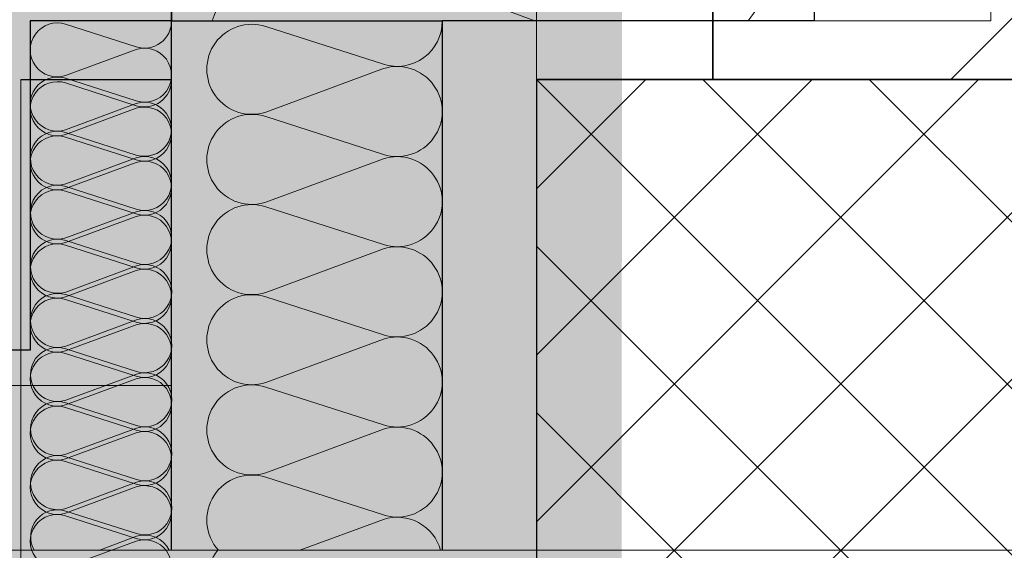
# Model space of a CAD drawing. Extents: x -620 to 300, y 62 to 1112.
# Tile 103 of 235: x -463.97 to -455.6, y 384.45 to 388.96. Entities that reach past the tile are written whole.
import ezdxf
from ezdxf.lldxf.tags import DXFTag

# ---------------------------------------------------------------- set-up
doc = ezdxf.new("R2010")
doc.units = 0
doc.layers.get('0').update_dxf_attribs({"lineweight": 13})
for name, color, linetype, lineweight, true_color in [('30 -33 Aussenwände- 3 Aussenstützen', 7, 'Continuous', 50, 0x0000dd), ('30 -33 Aussenwände- 7 Fassade_ Elemente', 7, 'Continuous', 9, 0x00aacc), ('30 -34 Innenwände- 1 tragend', 7, 'Continuous', 13, 0xdd0806), ('30 -35 Decken- 1 Konstruktion-Träger- Stahlbeton', 7, 'Continuous', 13, 0x33aa00), ('70 -72 Beschriftung- 1 Beschriftung allgemein', 7, 'Continuous', 9, 0xff6633), ('iwb_Layout BA_Markierung', 7, 'Continuous', 9, 0xbadcdc)]:
    doc.layers.add(name, color=color, linetype=linetype, lineweight=lineweight, true_color=true_color)
doc.layers.add('70 -71 Achsen- 1 Gebäudeachsen', color=7, linetype='STRICHPUNKT2-A06CPVE5L0', lineweight=18)
tags = doc.linetypes.add('grob-A06CPVE1L0', pattern=[14, 3, -8, 3]).pattern_tags.tags
tags[8:9] = [DXFTag(74, 4), DXFTag(75, 0), DXFTag(340, '0'), DXFTag(46, 0.0), DXFTag(50, 0.0), DXFTag(44, 0.0), DXFTag(45, 0.0)]
tags[6:7] = [DXFTag(74, 4), DXFTag(75, 0), DXFTag(340, '0'), DXFTag(46, 0.0), DXFTag(50, 0.0), DXFTag(44, 0.0), DXFTag(45, 0.0)]
tags[4:5] = [DXFTag(74, 4), DXFTag(75, 0), DXFTag(340, '0'), DXFTag(46, 0.0), DXFTag(50, 0.0), DXFTag(44, 0.0), DXFTag(45, 0.0)]
tags = doc.linetypes.add('STRICHPUNKT2-A06CPVE5L0', pattern=[12.7, 6.35, -3.175, 0, -3.175]).pattern_tags.tags
tags[10:11] = [DXFTag(74, 4), DXFTag(75, 0), DXFTag(340, '0'), DXFTag(46, 0.0), DXFTag(50, 0.0), DXFTag(44, 0.0), DXFTag(45, 0.0)]
tags[8:9] = [DXFTag(74, 4), DXFTag(75, 0), DXFTag(340, '0'), DXFTag(46, 0.0), DXFTag(50, 0.0), DXFTag(44, 0.0), DXFTag(45, 0.0)]
tags[6:7] = [DXFTag(74, 4), DXFTag(75, 0), DXFTag(340, '0'), DXFTag(46, 0.0), DXFTag(50, 0.0), DXFTag(44, 0.0), DXFTag(45, 0.0)]
tags[4:5] = [DXFTag(74, 4), DXFTag(75, 0), DXFTag(340, '0'), DXFTag(46, 0.0), DXFTag(50, 0.0), DXFTag(44, 0.0), DXFTag(45, 0.0)]

# ---------------------------------------------------------------- blocks, each defined once
blk = doc.blocks.new('Polygon-A06CPVDTL0')
at = {"color": 0, "linetype": 'ByBlock', "lineweight": -2, "ltscale": 0.13}
blk.add_solid([(-458.9028, 86.6086), (-538.6311, 86.3963), (-458.7357, 1083.8135), (-538.6311, 1083.8135)], dxfattribs=at)
blk = doc.blocks.new('Referenz-A06CPVE6L0')
at = {"layer": '30 -33 Aussenwände- 3 Aussenstützen', "color": 0, "lineweight": 9}
for p, q in [((-459.5785, 388.4534), (-451.5785, 380.4534)), ((-452.9927, 388.4534), (-459.5785, 381.8676)), ((-454.4069, 388.4534), (-459.5785, 383.2818)), ((-455.8212, 388.4534), (-459.5785, 384.6961)), ((-457.2354, 388.4534), (-459.5785, 386.1103)), ((-458.6496, 388.4534), (-459.5785, 387.5245)), ((-458.1643, 388.4534), (-451.5785, 381.8676)), ((-456.7501, 388.4534), (-451.5785, 383.2818)), ((-459.5785, 387.0392), (-452.9927, 380.4534)), ((-459.5785, 385.625), (-454.4069, 380.4534)), ((-456.5785, 384.4534), (-454.5785, 384.4534))]:
    blk.add_line(p, q, dxfattribs=at)
at = {"layer": '30 -33 Aussenwände- 3 Aussenstützen', "color": 0, "linetype": 'Continuous', "lineweight": 25, "ltscale": 0.25}
for p, q in [((-451.5785, 388.4534), (-459.5785, 388.4534)), ((-459.5785, 388.4534), (-459.5785, 380.4534))]:
    blk.add_line(p, q, dxfattribs=at)
at = {"layer": '30 -33 Aussenwände- 7 Fassade_ Elemente', "color": 0, "linetype": 'Continuous', "lineweight": 25, "ltscale": 0.25}
for p, q in [((-462.6785, 384.4534), (-462.6785, 549.4534)), ((-457.2185, 544.9534), (-457.2185, 388.9534)), ((-462.6785, 389.4534), (-462.6785, 388.9534)), ((-462.6785, 388.9534), (-463.8785, 388.9534)), ((-463.8785, 388.9534), (-463.8785, 386.1534)), ((-462.6785, 384.4534), (-462.6785, 388.9534)), ((-462.6785, 388.9534), (-460.3785, 388.9534)), ((-457.2185, 388.9534), (-460.3785, 388.9534)), ((-460.3785, 388.9534), (-460.3785, 384.4534)), ((-460.3785, 388.9534), (-460.3785, 384.4534)), ((-463.9585, 388.4534), (-462.6785, 388.4534)), ((-463.8785, 386.1534), (-466.5185, 386.1534))]:
    blk.add_line(p, q, dxfattribs=at)
at = {"layer": '30 -33 Aussenwände- 7 Fassade_ Elemente', "color": 0, "linetype": 'Continuous', "ltscale": 0.13}
for p, q in [((-455.7185, 388.9534), (-455.7185, 544.9534)), ((-461.1785, 389.54), (-459.5918, 388.9534)), ((-462.9787, 388.7316), (-463.5788, 388.9239)), ((-462.6785, 388.9534), (-455.7185, 388.9534)), ((-462.6785, 385.8534), (-462.6785, 388.9534)), ((-460.8785, 388.5838), (-461.8785, 388.9052)), ((-463.5785, 388.4868), (-462.9786, 388.7091)), ((-461.8785, 388.1766), (-460.8785, 388.5463)), ((-463.9585, 376.0734), (-463.9585, 388.4534)), ((-463.9585, 388.4534), (-462.6785, 388.4534)), ((-462.9785, 388.2317), (-463.5785, 388.4245)), ((-462.9783, 388.2719), (-463.5784, 388.4643)), ((-462.9783, 388.2719), (-463.5784, 388.4643)), ((-463.5785, 387.9873), (-462.9785, 388.2092)), ((-463.5781, 388.0272), (-462.9783, 388.2494)), ((-463.5781, 388.0272), (-462.9783, 388.2494)), ((-460.8785, 387.8178), (-461.8785, 388.1391)), ((-460.8785, 387.8178), (-461.8785, 388.1391)), ((-462.9779, 387.8123), (-463.5781, 388.0047)), ((-462.9785, 387.772), (-463.5785, 387.9648)), ((-462.9785, 387.772), (-463.5785, 387.9648)), ((-463.5778, 387.5675), (-462.9779, 387.7898)), ((-461.8785, 387.4106), (-460.8785, 387.7803)), ((-461.8785, 387.4106), (-460.8785, 387.7803)), ((-463.5785, 387.5277), (-462.9785, 387.7495)), ((-463.5785, 387.5277), (-462.9785, 387.7495)), ((-462.9785, 387.3124), (-463.5785, 387.5052)), ((-462.9776, 387.3527), (-463.5777, 387.545)), ((-460.8785, 387.0517), (-461.8785, 387.3731)), ((-463.5785, 387.0681), (-462.9785, 387.2899)), ((-463.5774, 387.1079), (-462.9776, 387.3302)), ((-462.9772, 386.893), (-463.5774, 387.0854)), ((-462.9785, 386.8528), (-463.5785, 387.0456)), ((-461.8785, 386.6445), (-460.8785, 387.0142)), ((-463.5785, 386.6085), (-462.9785, 386.8303)), ((-463.5771, 386.6483), (-462.9772, 386.8705)), ((-462.9785, 386.3931), (-463.5785, 386.586)), ((-462.9769, 386.4334), (-463.577, 386.6258)), ((-460.8785, 386.2856), (-461.8785, 386.607)), ((-460.8785, 386.2856), (-461.8785, 386.607)), ((-463.5785, 386.1488), (-462.9785, 386.3706)), ((-463.5767, 386.1887), (-462.9769, 386.4109)), ((-461.8785, 385.8785), (-460.8785, 386.2481)), ((-461.8785, 385.8785), (-460.8785, 386.2481)), ((-462.9765, 385.9738), (-463.5767, 386.1662)), ((-462.9785, 385.9335), (-463.5785, 386.1263)), ((-463.5785, 385.6892), (-462.9785, 385.911)), ((-463.5764, 385.729), (-462.9765, 385.9513)), ((-467.5185, 385.8534), (-462.6785, 385.8534)), ((-460.8785, 385.5196), (-461.8785, 385.841)), ((-460.8785, 385.5196), (-461.8785, 385.841)), ((-462.9785, 385.4739), (-463.5785, 385.6667)), ((-462.9762, 385.5142), (-463.5763, 385.7065)), ((-462.9762, 385.5142), (-463.5763, 385.7065)), ((-463.576, 385.2694), (-462.9762, 385.4917)), ((-463.576, 385.2694), (-462.9762, 385.4917)), ((-463.5785, 385.2296), (-462.9785, 385.4514)), ((-461.8785, 385.1124), (-460.8785, 385.4821)), ((-462.9758, 385.0545), (-463.576, 385.2469)), ((-462.9758, 385.0545), (-463.576, 385.2469)), ((-462.9785, 385.0142), (-463.5785, 385.2071)), ((-460.8785, 384.7535), (-461.8785, 385.0749)), ((-463.5785, 384.7699), (-462.9785, 384.9917)), ((-463.5757, 384.8098), (-462.9758, 385.032)), ((-462.9785, 384.5546), (-463.5785, 384.7474)), ((-462.9755, 384.5949), (-463.5756, 384.7873)), ((-460.8785, 384.716), (-461.589, 384.4534)), ((-462.9755, 384.5724), (-463.2974, 384.4531)), ((-463.5785, 384.3103), (-462.9785, 384.5321)), ((-454.5785, 384.4534), (-456.5785, 384.4534)), ((-456.5785, 384.4534), (-454.5785, 384.4534))]:
    blk.add_line(p, q, dxfattribs=at)
for centre, major_axis, end_param in [((-458.4967, 389.5271), (0.7174, -0.5736), 2.557098), ((-461.46, 388.6657), (0.2815, 0.8743), 1.563745), ((-463.6491, 388.7053), (0.0703, 0.2186), 3.765224), ((-462.9084, 388.9502), (-0.0702, -0.2186), 1.896254), ((-461.9959, 388.5409), (0.1174, 0.3643), 3.765224), ((-460.7612, 388.9481), (-0.1173, -0.3643), 1.896254), ((-462.9081, 388.4906), (-0.0702, -0.2186), 3.764652), ((-462.9081, 388.4906), (-0.0702, -0.2186), 3.764652), ((-460.7612, 388.182), (-0.1173, -0.3643), 3.764652), ((-460.7612, 388.182), (-0.1173, -0.3643), 3.764652), ((-463.6489, 388.2059), (0.0705, 0.2186), 3.765224), ((-463.6487, 388.2457), (0.0703, 0.2186), 3.765224), ((-463.6487, 388.2457), (0.0703, 0.2186), 3.765224), ((-462.9081, 388.4502), (-0.0704, -0.2186), 1.896254), ((-462.9077, 388.0309), (-0.0702, -0.2186), 3.764652), ((-462.9077, 388.0309), (-0.0702, -0.2186), 3.764652), ((-462.9081, 387.9906), (-0.0704, -0.2186), 3.764652), ((-462.9081, 387.9906), (-0.0704, -0.2186), 3.764652), ((-461.9959, 387.7749), (0.1174, 0.3643), 3.765224), ((-461.9959, 387.7749), (0.1174, 0.3643), 3.765224), ((-463.6484, 387.7861), (0.0703, 0.2186), 3.765224), ((-463.6489, 387.7463), (0.0705, 0.2186), 3.765224), ((-463.6489, 387.7463), (0.0705, 0.2186), 3.765224), ((-462.9081, 387.531), (-0.0704, -0.2186), 3.764652), ((-462.9081, 387.531), (-0.0704, -0.2186), 3.764652), ((-462.9074, 387.5713), (-0.0702, -0.2186), 3.764652), ((-460.7612, 387.416), (-0.1173, -0.3643), 3.764652), ((-460.7612, 387.416), (-0.1173, -0.3643), 3.764652), ((-463.6489, 387.2867), (0.0705, 0.2186), 3.765224), ((-463.648, 387.3264), (0.0703, 0.2186), 3.765224), ((-461.9959, 387.0088), (0.1174, 0.3643), 3.765224), ((-462.907, 387.1117), (-0.0702, -0.2186), 3.764652), ((-462.9081, 387.0713), (-0.0704, -0.2186), 3.764652), ((-463.6477, 386.8668), (0.0703, 0.2186), 3.765224), ((-463.6489, 386.827), (0.0705, 0.2186), 3.765224), ((-460.7612, 386.6499), (-0.1173, -0.3643), 3.764652), ((-460.7612, 386.6499), (0.3098, 0.2247), 1.254884), ((-462.9081, 386.6117), (-0.0704, -0.2186), 3.764652), ((-462.9067, 386.652), (-0.0702, -0.2186), 3.764652), ((-460.7612, 386.6499), (0.3098, -0.2247), 1.254884), ((-463.6489, 386.3674), (0.0705, 0.2186), 3.765224), ((-463.6473, 386.4072), (0.0703, 0.2186), 3.765224), ((-461.9959, 386.2428), (0.1174, 0.3643), 3.765224), ((-461.9959, 386.2428), (0.1174, 0.3643), 1.255075), ((-462.9063, 386.1924), (-0.0702, -0.2186), 3.764652), ((-461.9959, 386.2428), (-0.3098, 0.2247), 1.255075), ((-460.7612, 386.6499), (-0.1173, -0.3643), 1.254884), ((-462.9081, 386.1521), (-0.0704, -0.2186), 3.764652), ((-460.7612, 385.8839), (-0.1173, -0.3643), 3.764652), ((-460.7612, 385.8839), (0.3098, 0.2247), 1.254884), ((-463.647, 385.9475), (0.0703, 0.2186), 3.765224), ((-463.6489, 385.9078), (0.0705, 0.2186), 3.765224), ((-460.7612, 385.8839), (0.3098, -0.2247), 1.254884), ((-461.9959, 386.2428), (-0.3098, -0.2247), 1.255075), ((-462.9081, 385.6924), (-0.0704, -0.2186), 3.764652), ((-462.906, 385.7328), (-0.0702, -0.2186), 3.764652), ((-462.906, 385.7328), (0.1858, 0.1349), 1.254884), ((-462.906, 385.7328), (0.186, -0.1347), 1.254884), ((-461.9959, 385.4767), (0.1174, 0.3643), 3.765224), ((-461.9959, 385.4767), (0.1174, 0.3643), 1.255075), ((-463.6489, 385.4481), (0.0705, 0.2186), 3.765224), ((-463.6466, 385.4879), (0.0703, 0.2186), 3.765224), ((-463.6466, 385.4879), (0.0703, 0.2186), 1.255075), ((-461.9959, 385.4767), (-0.3098, 0.2247), 1.255075), ((-460.7612, 385.8839), (-0.1173, -0.3643), 1.254884), ((-463.6466, 385.4879), (-0.186, 0.1347), 1.255075), ((-462.906, 385.7328), (-0.0702, -0.2186), 1.254884), ((-462.9056, 385.2731), (-0.0702, -0.2186), 3.764652), ((-462.9056, 385.2731), (0.1858, 0.1349), 1.254884), ((-460.7612, 385.1178), (0.3098, 0.2247), 1.254884), ((-462.9081, 385.2328), (-0.0704, -0.2186), 3.764652), ((-462.9056, 385.2731), (0.186, -0.1347), 1.254884), ((-463.6466, 385.4879), (-0.1858, -0.135), 1.255075), ((-460.7612, 385.1178), (0.3098, -0.2247), 1.254884), ((-463.6463, 385.0283), (0.0703, 0.2186), 3.765224), ((-463.6463, 385.0283), (0.0703, 0.2186), 1.255075), ((-461.9959, 385.4767), (-0.3098, -0.2247), 1.255075), ((-463.6489, 384.9885), (0.0705, 0.2186), 3.765224), ((-463.6463, 385.0283), (-0.186, 0.1347), 1.255075), ((-462.9056, 385.2731), (-0.0702, -0.2186), 1.254884), ((-461.9959, 384.7106), (0.1174, 0.3643), 2.619647), ((-462.9081, 384.7732), (-0.0704, -0.2186), 3.764652), ((-462.9053, 384.8135), (0.1858, 0.1349), 1.254884), ((-462.9053, 384.8135), (0.186, -0.1347), 1.254884), ((-463.6463, 385.0283), (-0.1858, -0.135), 1.255075), ((-460.7612, 385.1178), (-0.1173, -0.3643), 1.254884), ((-463.6489, 384.5289), (0.0705, 0.2186), 3.765224), ((-463.6459, 384.5686), (0.0703, 0.2186), 2.411197), ((-460.7612, 384.3518), (0.369, 0.1017), 1.613483), ((-462.9053, 384.8135), (-0.0702, -0.2186), 1.254884), ((-462.9049, 384.3539), (0.2069, 0.0997), 1.434048), ((-462.9081, 384.3135), (-0.0704, -0.2186), 3.764652), ((-461.9959, 384.2016), (-0.2883, 0.2518), 2.600578)]:
    blk.add_ellipse(centre, major_axis=major_axis, ratio=1, start_param=0, end_param=end_param, dxfattribs=at)
at = {"layer": '30 -34 Innenwände- 1 tragend', "color": 0, "lineweight": 35}
blk.add_line((-458.0785, 545.4534), (-458.0785, 388.4534), dxfattribs=at)
at = {"layer": '30 -34 Innenwände- 1 tragend', "color": 0, "linetype": 'Continuous', "lineweight": -2, "ltscale": 0.13}
blk.add_line((-458.0785, 545.4534), (-458.0785, 388.4534), dxfattribs=at)
at = {"layer": '30 -34 Innenwände- 1 tragend', "color": 0, "lineweight": 9}
blk.add_line((-456.0581, 388.4534), (-453.0785, 391.433), dxfattribs=at)
blk.add_line((-456.0581, 388.4534), (-453.0785, 391.433), dxfattribs=at)
at = {"layer": '30 -35 Decken- 1 Konstruktion-Träger- Stahlbeton', "color": 0, "linetype": 'grob-A06CPVE1L0', "lineweight": -2, "ltscale": 0.13}
blk.add_line((-459.5785, 388.4534), (-459.5785, 770.4534), dxfattribs=at)
at = {"layer": '30 -35 Decken- 1 Konstruktion-Träger- Stahlbeton', "color": 0, "lineweight": 35}
blk.add_line((-459.5785, 388.4534), (-451.5785, 388.4534), dxfattribs=at)
at = {"layer": '70 -71 Achsen- 1 Gebäudeachsen', "color": 0, "linetype": 'STRICHPUNKT2-A06CPVE5L0', "ltscale": 0.18}
blk.add_line((-538.6311, 384.4534), (76.5946, 384.4534), dxfattribs=at)
at = {"layer": '70 -72 Beschriftung- 1 Beschriftung allgemein', "color": 0, "linetype": 'Continuous', "ltscale": 0.13}
blk.add_line((-459.5785, 380.4534), (-459.5785, 388.4534), dxfattribs=at)

msp = doc.modelspace()

# ---------------------------------------------------------------- block references
at = {"color": 8, "lineweight": 13, "ltscale": 0.13, "true_color": 0x808080}
msp.add_blockref('Referenz-A06CPVE6L0', (0, 0), dxfattribs=at)
at = {"layer": 'iwb_Layout BA_Markierung', "ltscale": 0.13}
msp.add_blockref('Polygon-A06CPVDTL0', (0, 0), dxfattribs=at)

doc.saveas('drawing.dxf')
